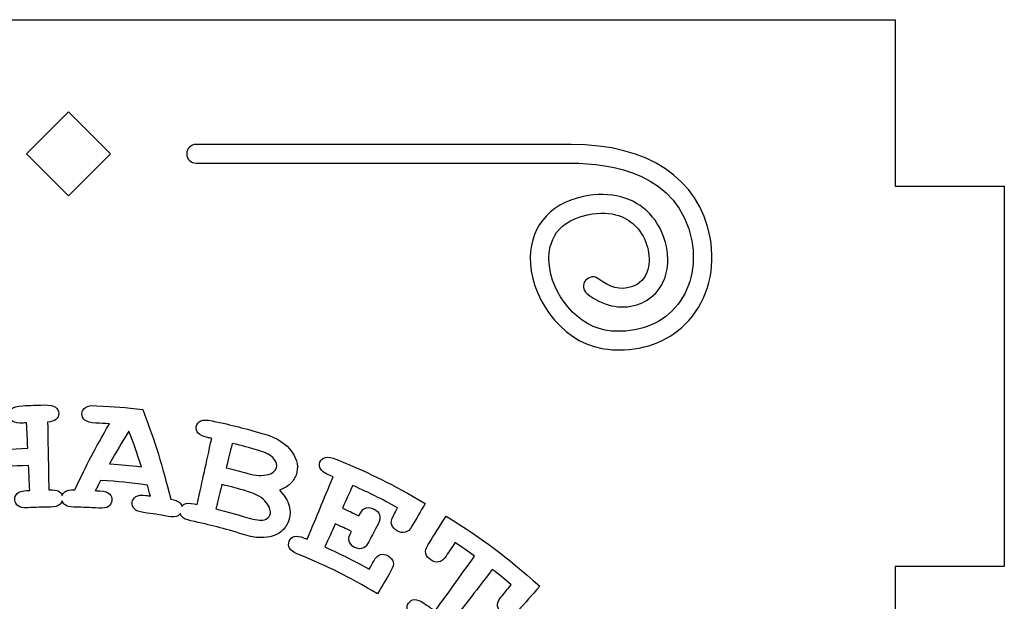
# Model space of a CAD drawing. Header units: millimetres. Extents: x -429 to 420, y -314 to 480.
# Tile 19 of 143: x -145 to -89, y -98 to -65. Entities that reach past the tile are written whole.
import ezdxf

# ---------------------------------------------------------------- set-up
doc = ezdxf.new("R2010")
doc.units = ezdxf.units.MM
doc.header["$MEASUREMENT"] = 0
doc.layers.add('Layer 1', color=7, linetype='Continuous')

msp = doc.modelspace()

# ---------------------------------------------------------------- linework, layer by layer
at = {"layer": 'Layer 1', "color": 7, "lineweight": 25}
msp.add_open_spline([(-94.9503, -74.0615), (-94.9503, -74.0615), (-94.9503, -64.613), (-94.9503, -64.613), (-94.9503, -64.613), (-94.9503, -64.613), (-188.0613, -64.6129), (-188.0613, -64.6129), (-188.0613, -64.6129), (-188.0613, -64.6129), (-188.0613, -74.0614), (-188.0613, -74.0614), (-188.0613, -74.0614), (-188.0613, -74.0614), (-194.2608, -74.0615), (-194.2608, -74.0615), (-194.2608, -74.0615), (-194.2608, -74.0615), (-194.2608, -77.8977), (-194.2608, -77.8977), (-194.2608, -77.8977), (-194.2608, -77.8977), (-194.2608, -85.1094), (-194.2608, -85.1094), (-194.2608, -85.1094), (-194.2608, -85.1094), (-194.2608, -95.6261), (-194.2608, -95.6261), (-194.2608, -95.6261), (-194.2608, -95.6261), (-188.0613, -95.6261), (-188.0613, -95.6261), (-188.0613, -95.6261), (-188.0613, -95.6261), (-188.0613, -99.1064), (-188.0613, -99.1064), (-188.0613, -99.1064), (-188.0613, -99.1064), (-181.1078, -99.1064), (-181.1078, -99.1064), (-181.1078, -99.1064), (-181.1078, -99.1064), (-181.1078, -103.7792), (-181.1078, -103.7792), (-181.1078, -103.7792), (-181.1078, -103.7792), (-188.0613, -103.7792), (-188.0613, -103.7792), (-188.0613, -103.7792), (-188.0613, -103.7792), (-188.0613, -107.1545), (-188.0613, -107.1545), (-188.0613, -107.1545), (-188.0613, -107.1545), (-194.2608, -107.1545), (-194.2608, -107.1545), (-194.2608, -107.1545), (-194.2608, -107.1545), (-194.2608, -128.7784), (-194.2608, -128.7784), (-194.2608, -128.7784), (-194.2608, -128.7784), (-188.0613, -128.7784), (-188.0613, -128.7784), (-188.0613, -128.7784), (-188.0613, -128.7784), (-188.0613, -132.1537), (-188.0613, -132.1537), (-188.0613, -132.1537), (-188.0613, -132.1537), (-181.1078, -132.1537), (-181.1078, -132.1537), (-181.1078, -132.1537), (-181.1078, -132.1537), (-181.1078, -136.8268), (-181.1078, -136.8268), (-181.1078, -136.8268), (-181.1078, -136.8268), (-188.0613, -136.8267), (-188.0613, -136.8267), (-188.0613, -136.8267), (-188.0613, -136.8267), (-188.0613, -140.202), (-188.0613, -140.202), (-188.0613, -140.202), (-188.0613, -140.202), (-194.2608, -140.202), (-194.2608, -140.202), (-194.2608, -140.202), (-194.2608, -140.202), (-194.2608, -160.0624), (-194.2608, -160.0624), (-194.2608, -160.0624), (-194.2608, -160.0624), (-188.0613, -160.0624), (-188.0613, -160.0624), (-188.0613, -160.0624), (-188.0613, -160.0624), (-188.0613, -168.5489), (-188.0613, -168.5489), (-188.0613, -168.5489), (-188.0613, -168.5489), (-94.9503, -168.5489), (-94.9503, -168.5489), (-94.9503, -168.5489), (-94.9503, -168.5489), (-94.9503, -160.0624), (-94.9503, -160.0624), (-94.9503, -160.0624), (-94.9503, -160.0624), (-88.7509, -160.0624), (-88.7509, -160.0624), (-88.7509, -160.0624), (-88.7509, -160.0624), (-88.7509, -140.202), (-88.7509, -140.202), (-88.7509, -140.202), (-88.7509, -140.202), (-94.9503, -140.202), (-94.9503, -140.202), (-94.9503, -140.202), (-94.9503, -140.202), (-94.9503, -136.8267), (-94.9503, -136.8267), (-94.9503, -136.8267), (-94.9503, -136.8267), (-101.7747, -136.8267), (-101.7747, -136.8267), (-101.7747, -136.8267), (-101.7747, -136.8267), (-101.7747, -132.1536), (-101.7747, -132.1536), (-101.7747, -132.1536), (-101.7747, -132.1536), (-94.9503, -132.1537), (-94.9503, -132.1537), (-94.9503, -132.1537), (-94.9503, -132.1537), (-94.9503, -128.7784), (-94.9503, -128.7784), (-94.9503, -128.7784), (-94.9503, -128.7784), (-88.7509, -128.7784), (-88.7509, -128.7784), (-88.7509, -128.7784), (-88.7509, -128.7784), (-88.7509, -107.1545), (-88.7509, -107.1545), (-88.7509, -107.1545), (-88.7509, -107.1545), (-94.9503, -107.1545), (-94.9503, -107.1545), (-94.9503, -107.1545), (-94.9503, -107.1545), (-94.9503, -103.7792), (-94.9503, -103.7792), (-94.9503, -103.7792), (-94.9503, -103.7792), (-101.7747, -103.7792), (-101.7747, -103.7792), (-101.7747, -103.7792), (-101.7747, -103.7792), (-101.7747, -99.1061), (-101.7747, -99.1061), (-101.7747, -99.1061), (-101.7747, -99.1061), (-94.9503, -99.1061), (-94.9503, -99.1061), (-94.9503, -99.1061), (-94.9503, -99.1061), (-94.9503, -95.6258), (-94.9503, -95.6258), (-94.9503, -95.6258), (-94.9503, -95.6258), (-88.7509, -95.6258), (-88.7509, -95.6258), (-88.7509, -95.6258), (-88.7509, -95.6258), (-88.7509, -85.1091), (-88.7509, -85.1091), (-88.7509, -85.1091), (-88.7509, -85.1091), (-88.7509, -77.8974), (-88.7509, -77.8974), (-88.7509, -77.8974), (-88.7509, -77.8974), (-88.7509, -74.0612), (-88.7509, -74.0612), (-88.7509, -74.0612), (-88.7509, -74.0612), (-94.9503, -74.0612), (-94.9503, -74.0612), (-94.9503, -74.0612), (-94.9503, -74.0612), (-94.9503, -74.0615), (-94.9503, -74.0615)], degree=3, knots=[0, 0, 0, 0, 0.02, 0.02, 0.02, 0.02, 0.04, 0.04, 0.04, 0.04, 0.06, 0.06, 0.06, 0.06, 0.08, 0.08, 0.08, 0.08, 0.1, 0.1, 0.1, 0.1, 0.12, 0.12, 0.12, 0.12, 0.14, 0.14, 0.14, 0.14, 0.16, 0.16, 0.16, 0.16, 0.18, 0.18, 0.18, 0.18, 0.2, 0.2, 0.2, 0.2, 0.22, 0.22, 0.22, 0.22, 0.24, 0.24, 0.24, 0.24, 0.26, 0.26, 0.26, 0.26, 0.28, 0.28, 0.28, 0.28, 0.3, 0.3, 0.3, 0.3, 0.32, 0.32, 0.32, 0.32, 0.34, 0.34, 0.34, 0.34, 0.36, 0.36, 0.36, 0.36, 0.38, 0.38, 0.38, 0.38, 0.4, 0.4, 0.4, 0.4, 0.42, 0.42, 0.42, 0.42, 0.44, 0.44, 0.44, 0.44, 0.46, 0.46, 0.46, 0.46, 0.48, 0.48, 0.48, 0.48, 0.5, 0.5, 0.5, 0.5, 0.52, 0.52, 0.52, 0.52, 0.54, 0.54, 0.54, 0.54, 0.56, 0.56, 0.56, 0.56, 0.58, 0.58, 0.58, 0.58, 0.6, 0.6, 0.6, 0.6, 0.62, 0.62, 0.62, 0.62, 0.64, 0.64, 0.64, 0.64, 0.66, 0.66, 0.66, 0.66, 0.68, 0.68, 0.68, 0.68, 0.7, 0.7, 0.7, 0.7, 0.72, 0.72, 0.72, 0.72, 0.74, 0.74, 0.74, 0.74, 0.76, 0.76, 0.76, 0.76, 0.78, 0.78, 0.78, 0.78, 0.8, 0.8, 0.8, 0.8, 0.82, 0.82, 0.82, 0.82, 0.84, 0.84, 0.84, 0.84, 0.86, 0.86, 0.86, 0.86, 0.88, 0.88, 0.88, 0.88, 0.9, 0.9, 0.9, 0.9, 0.92, 0.92, 0.92, 0.92, 0.94, 0.94, 0.94, 0.94, 0.96, 0.96, 0.96, 0.96, 1, 1, 1, 1], dxfattribs=at)
at = {"layer": 'Layer 1', "color": 114}
for points, knots in [([(-141.8583, -74.6029), (-141.8583, -74.6029), (-139.4758, -72.2203), (-139.4758, -72.2203), (-139.4758, -72.2203), (-139.4758, -72.2203), (-141.8583, -69.8378), (-141.8583, -69.8378), (-141.8583, -69.8378), (-141.8583, -69.8378), (-144.2409, -72.2203), (-144.2409, -72.2203), (-144.2409, -72.2203), (-144.2409, -72.2203), (-141.8583, -74.6029), (-141.8583, -74.6029)], [0, 0, 0, 0, 0.2, 0.2, 0.2, 0.2, 0.4, 0.4, 0.4, 0.4, 0.6, 0.6, 0.6, 0.6, 1, 1, 1, 1]), ([(-110.6309, -83.3483), (-110.7923, -83.3483), (-110.9558, -83.3425), (-111.1209, -83.3306), (-111.1209, -83.3306), (-113.6434, -83.1478), (-115.4965, -80.6681), (-115.6446, -78.4668), (-115.6446, -78.4668), (-115.7772, -76.497), (-114.6509, -75.068), (-112.6316, -74.6446), (-112.6316, -74.6446), (-111.1121, -74.3252), (-109.777, -74.6771), (-108.8724, -75.6339), (-108.8724, -75.6339), (-108.0175, -76.538), (-107.65, -77.9157), (-107.958, -79.0618), (-107.958, -79.0618), (-108.1818, -79.8937), (-108.7798, -80.5212), (-109.5989, -80.7837), (-109.5989, -80.7837), (-110.5271, -81.0816), (-111.5878, -80.8419), (-112.4371, -80.1439), (-112.4371, -80.1439), (-112.6631, -79.9584), (-112.6956, -79.6251), (-112.5101, -79.3994), (-112.5101, -79.3994), (-112.3246, -79.1737), (-111.9913, -79.1404), (-111.7653, -79.3266), (-111.7653, -79.3266), (-111.1864, -79.8021), (-110.5149, -79.9653), (-109.9219, -79.7761), (-109.9219, -79.7761), (-109.4517, -79.6256), (-109.1086, -79.2649), (-108.98, -78.7871), (-108.98, -78.7871), (-108.7673, -77.9955), (-109.039, -76.9977), (-109.6412, -76.3611), (-109.6412, -76.3611), (-110.0955, -75.8806), (-110.9456, -75.3729), (-112.4143, -75.6803), (-112.4143, -75.6803), (-114.4365, -76.1047), (-114.6445, -77.5639), (-114.5886, -78.396), (-114.5886, -78.396), (-114.4727, -80.1176), (-112.9887, -82.1343), (-111.0442, -82.2751), (-111.0442, -82.2751), (-109.5723, -82.3815), (-108.2933, -81.9163), (-107.443, -80.9641), (-107.443, -80.9641), (-106.567, -79.983), (-106.2196, -78.5942), (-106.4897, -77.1541), (-106.4897, -77.1541), (-107.2086, -73.3213), (-111.0866, -72.7491), (-113.3342, -72.7491), (-113.3342, -72.7491), (-113.3342, -72.7491), (-134.6219, -72.7491), (-134.6219, -72.7491), (-134.6219, -72.7491), (-134.914, -72.7491), (-135.1511, -72.512), (-135.1511, -72.2199), (-135.1511, -72.2199), (-135.1511, -71.9278), (-134.914, -71.6907), (-134.6219, -71.6907), (-134.6219, -71.6907), (-134.6219, -71.6907), (-113.3344, -71.6908), (-113.3344, -71.6908), (-113.3344, -71.6908), (-108.9516, -71.6908), (-106.0777, -73.6111), (-105.4498, -76.9589), (-105.4498, -76.9589), (-105.1185, -78.7245), (-105.5575, -80.4411), (-106.6537, -81.6693), (-106.6537, -81.6693), (-107.6294, -82.7612), (-109.0283, -83.3483), (-110.6309, -83.3483)], [0, 0, 0, 0, 0.0384615, 0.0384615, 0.0384615, 0.0384615, 0.0769231, 0.0769231, 0.0769231, 0.0769231, 0.1153846, 0.1153846, 0.1153846, 0.1153846, 0.1538462, 0.1538462, 0.1538462, 0.1538462, 0.1923077, 0.1923077, 0.1923077, 0.1923077, 0.2307692, 0.2307692, 0.2307692, 0.2307692, 0.2692308, 0.2692308, 0.2692308, 0.2692308, 0.3076923, 0.3076923, 0.3076923, 0.3076923, 0.3461538, 0.3461538, 0.3461538, 0.3461538, 0.3846154, 0.3846154, 0.3846154, 0.3846154, 0.4230769, 0.4230769, 0.4230769, 0.4230769, 0.4615385, 0.4615385, 0.4615385, 0.4615385, 0.5, 0.5, 0.5, 0.5, 0.5384615, 0.5384615, 0.5384615, 0.5384615, 0.5769231, 0.5769231, 0.5769231, 0.5769231, 0.6153846, 0.6153846, 0.6153846, 0.6153846, 0.6538462, 0.6538462, 0.6538462, 0.6538462, 0.6923077, 0.6923077, 0.6923077, 0.6923077, 0.7307692, 0.7307692, 0.7307692, 0.7307692, 0.7692308, 0.7692308, 0.7692308, 0.7692308, 0.8076923, 0.8076923, 0.8076923, 0.8076923, 0.8461538, 0.8461538, 0.8461538, 0.8461538, 0.8846154, 0.8846154, 0.8846154, 0.8846154, 0.9230769, 0.9230769, 0.9230769, 0.9230769, 1, 1, 1, 1]), ([(-148.4582, -87.7452), (-148.3386, -87.8172), (-148.1743, -87.8457), (-147.9642, -87.8322), (-147.9642, -87.8322), (-147.7502, -89.3504), (-147.643, -90.1097), (-147.4289, -91.6279), (-147.4289, -91.6279), (-147.7009, -91.6631), (-147.8747, -91.7144), (-147.9499, -91.7777), (-147.9499, -91.7777), (-148.1044, -91.9018), (-148.1663, -92.0526), (-148.1375, -92.2286), (-148.1375, -92.2286), (-148.1137, -92.3736), (-148.0409, -92.4818), (-147.9197, -92.5546), (-147.9197, -92.5546), (-147.7985, -92.6274), (-147.6136, -92.6443), (-147.363, -92.6086), (-147.363, -92.6086), (-146.8531, -92.5358), (-146.5976, -92.5041), (-146.0856, -92.4501), (-146.0856, -92.4501), (-145.834, -92.4236), (-145.6591, -92.362), (-145.5596, -92.2617), (-145.5596, -92.2617), (-145.4601, -92.1617), (-145.4159, -92.0405), (-145.4284, -91.8974), (-145.4284, -91.8974), (-145.4408, -91.7513), (-145.5057, -91.6376), (-145.6234, -91.5571), (-145.6234, -91.5571), (-145.7417, -91.4764), (-145.9306, -91.4481), (-146.1888, -91.4753), (-146.1888, -91.4753), (-146.256, -91.4824), (-146.2893, -91.4859), (-146.3565, -91.4933), (-146.3565, -91.4933), (-146.4192, -90.9289), (-146.4504, -90.6469), (-146.5129, -90.0828), (-146.5129, -90.0828), (-145.5596, -89.9775), (-145.0812, -89.9402), (-144.1242, -89.8952), (-144.1242, -89.8952), (-144.0975, -90.4622), (-144.0842, -90.7458), (-144.0575, -91.3128), (-144.0575, -91.3128), (-144.125, -91.316), (-144.1586, -91.3176), (-144.2258, -91.321), (-144.2258, -91.321), (-144.4817, -91.3342), (-144.6629, -91.3914), (-144.7685, -91.4898), (-144.7685, -91.4898), (-144.8741, -91.5877), (-144.9212, -91.7086), (-144.9108, -91.8515), (-144.9108, -91.8515), (-144.9002, -91.9981), (-144.8375, -92.1124), (-144.7237, -92.1957), (-144.7237, -92.1957), (-144.6099, -92.279), (-144.4276, -92.3126), (-144.1752, -92.2997), (-144.1752, -92.2997), (-143.6616, -92.2732), (-143.4045, -92.2648), (-142.8906, -92.2568), (-142.8906, -92.2568), (-142.6379, -92.2528), (-142.4583, -92.2073), (-142.3503, -92.1166), (-142.3503, -92.1166), (-142.2834, -92.0602), (-142.2442, -91.9904), (-142.2183, -91.9137), (-142.2183, -91.9137), (-142.1929, -91.991), (-142.1543, -92.0611), (-142.0881, -92.1174), (-142.0881, -92.1174), (-141.9807, -92.2089), (-141.8016, -92.2558), (-141.5489, -92.2616), (-141.5489, -92.2616), (-140.9837, -92.2743), (-140.7012, -92.2865), (-140.1366, -92.3217), (-140.1366, -92.3217), (-139.8845, -92.3376), (-139.7016, -92.3058), (-139.5868, -92.2238), (-139.5868, -92.2238), (-139.4722, -92.1418), (-139.4082, -92.0296), (-139.3963, -91.8867), (-139.3963, -91.8867), (-139.3841, -91.7406), (-139.4288, -91.6179), (-139.5318, -91.5187), (-139.5318, -91.5187), (-139.6345, -91.4192), (-139.8162, -91.3599), (-140.0753, -91.3438), (-140.0753, -91.3438), (-140.1803, -91.3372), (-140.233, -91.3343), (-140.338, -91.3285), (-140.338, -91.3285), (-140.2197, -91.0957), (-140.1597, -90.9798), (-140.038, -90.748), (-140.038, -90.748), (-138.9741, -90.8144), (-138.4428, -90.8668), (-137.385, -91.0094), (-137.385, -91.0094), (-137.313, -91.2602), (-137.2778, -91.3856), (-137.2091, -91.6367), (-137.2091, -91.6367), (-137.3136, -91.6219), (-137.3657, -91.6147), (-137.4702, -91.6005), (-137.4702, -91.6005), (-137.7279, -91.5658), (-137.9176, -91.5886), (-138.038, -91.6659), (-138.038, -91.6659), (-138.1584, -91.7429), (-138.2261, -91.8532), (-138.2423, -91.9953), (-138.2423, -91.9953), (-138.2592, -92.1414), (-138.2188, -92.2652), (-138.1222, -92.3681), (-138.1222, -92.3681), (-138.0256, -92.471), (-137.8526, -92.5377), (-137.6018, -92.5716), (-137.6018, -92.5716), (-137.0404, -92.6473), (-136.7604, -92.6907), (-136.2019, -92.7891), (-136.2019, -92.7891), (-135.9527, -92.833), (-135.7677, -92.8219), (-135.6457, -92.7529), (-135.6457, -92.7529), (-135.5901, -92.7214), (-135.5475, -92.6807), (-135.5113, -92.6344), (-135.5113, -92.6344), (-135.4949, -92.691), (-135.4703, -92.745), (-135.4306, -92.7947), (-135.4306, -92.7947), (-135.342, -92.9048), (-135.174, -92.9844), (-134.9258, -93.0376), (-134.9258, -93.0376), (-133.7145, -93.2966), (-133.1129, -93.453), (-131.9233, -93.8189), (-131.9233, -93.8189), (-131.5579, -93.9313), (-131.242, -93.9906), (-130.9721, -93.9925), (-130.9721, -93.9925), (-130.7022, -93.9949), (-130.4593, -93.9607), (-130.2477, -93.898), (-130.2477, -93.898), (-130.0924, -93.852), (-129.9403, -93.7691), (-129.7976, -93.6498), (-129.7976, -93.6498), (-129.609, -93.4921), (-129.4671, -93.2982), (-129.3801, -93.0656), (-129.3801, -93.0656), (-129.2703, -92.773), (-129.2544, -92.4801), (-129.3372, -92.1864), (-129.3372, -92.1864), (-129.4203, -91.8932), (-129.6015, -91.5977), (-129.8854, -91.3048), (-129.8854, -91.3048), (-129.6457, -91.2183), (-129.4475, -91.1045), (-129.2914, -90.9606), (-129.2914, -90.9606), (-129.1353, -90.8164), (-129.0199, -90.6447), (-128.9477, -90.4439), (-128.9477, -90.4439), (-128.7953, -90.0211), (-128.8678, -89.5808), (-129.1829, -89.1279), (-129.1829, -89.1279), (-129.498, -88.6752), (-130.015, -88.3334), (-130.7222, -88.1257), (-130.7222, -88.1257), (-131.9075, -87.7775), (-132.506, -87.6262), (-133.7096, -87.3687), (-133.7096, -87.3687), (-133.9985, -87.3068), (-134.2142, -87.3102), (-134.3547, -87.3748), (-134.3547, -87.3748), (-134.4952, -87.4399), (-134.5788, -87.5447), (-134.6068, -87.6886), (-134.6068, -87.6886), (-134.6346, -87.8325), (-134.5965, -87.9606), (-134.4933, -88.0736), (-134.4933, -88.0736), (-134.3904, -88.1866), (-134.1983, -88.271), (-133.9162, -88.3313), (-133.9162, -88.3313), (-133.8432, -88.3469), (-133.8067, -88.3548), (-133.7334, -88.3707), (-133.7334, -88.3707), (-134.062, -89.8685), (-134.2263, -90.6173), (-134.5549, -92.1151), (-134.5549, -92.1151), (-134.621, -92.1005), (-134.6541, -92.0934), (-134.7203, -92.0794), (-134.7203, -92.0794), (-134.9719, -92.0257), (-135.1624, -92.0339), (-135.2905, -92.1014), (-135.2905, -92.1014), (-135.349, -92.1321), (-135.3937, -92.1728), (-135.4313, -92.2191), (-135.4313, -92.2191), (-135.4556, -92.1358), (-135.503, -92.0572), (-135.5789, -91.9844), (-135.5789, -91.9844), (-135.649, -91.9193), (-135.8086, -91.8632), (-136.0581, -91.8196), (-136.0581, -91.8196), (-136.5735, -89.7749), (-136.8894, -88.7536), (-137.6361, -86.7301), (-137.6361, -86.7301), (-138.6862, -86.6076), (-139.2133, -86.5634), (-140.2682, -86.5084), (-140.2682, -86.5084), (-140.5622, -86.4936), (-140.7733, -86.5312), (-140.9013, -86.6174), (-140.9013, -86.6174), (-141.0291, -86.7042), (-141.0947, -86.8209), (-141.0995, -86.9674), (-141.0995, -86.9674), (-141.104, -87.114), (-141.0458, -87.2344), (-140.9267, -87.3294), (-140.9267, -87.3294), (-140.8071, -87.4244), (-140.605, -87.4773), (-140.3182, -87.4916), (-140.3182, -87.4916), (-140.0068, -87.5072), (-139.8509, -87.5167), (-139.5398, -87.5384), (-139.5398, -87.5384), (-140.3947, -89.0156), (-140.7873, -89.7665), (-141.5006, -91.2833), (-141.5006, -91.2833), (-141.767, -91.2709), (-141.9589, -91.3121), (-142.0753, -91.4037), (-142.0753, -91.4037), (-142.1462, -91.4598), (-142.188, -91.5299), (-142.2155, -91.6066), (-142.2155, -91.6066), (-142.252, -91.5008), (-142.3256, -91.4124), (-142.4425, -91.3455), (-142.4425, -91.3455), (-142.5232, -91.2981), (-142.7023, -91.2743), (-142.9793, -91.2791), (-142.9793, -91.2791), (-143.0058, -89.7461), (-143.0193, -88.9796), (-143.0457, -87.4466), (-143.0457, -87.4466), (-142.8367, -87.427), (-142.6793, -87.373), (-142.5726, -87.2834), (-142.5726, -87.2834), (-142.4665, -87.194), (-142.4123, -87.0823), (-142.4125, -86.9487), (-142.4125, -86.9487), (-142.4128, -86.8021), (-142.4749, -86.6841), (-142.6001, -86.5957), (-142.6001, -86.5957), (-142.7252, -86.5073), (-142.9356, -86.4639), (-143.2295, -86.47), (-143.2295, -86.47), (-143.7274, -86.4787), (-143.9767, -86.4869), (-144.4744, -86.5105), (-144.4744, -86.5105), (-144.7681, -86.5256), (-144.9747, -86.5846), (-145.093, -86.6833), (-145.093, -86.6833), (-145.2115, -86.7825), (-145.2647, -86.9056), (-145.2544, -87.0516), (-145.2544, -87.0516), (-145.2438, -87.1979), (-145.174, -87.3117), (-145.0454, -87.394), (-145.0454, -87.394), (-144.9171, -87.4763), (-144.7102, -87.5083), (-144.4236, -87.4937), (-144.4236, -87.4937), (-144.3493, -87.49), (-144.3119, -87.4881), (-144.2376, -87.4844), (-144.2376, -87.4844), (-144.2106, -88.0572), (-144.1971, -88.3438), (-144.1704, -88.9169), (-144.1704, -88.9169), (-145.1523, -88.9629), (-145.6431, -89.0013), (-146.621, -89.1093), (-146.621, -89.1093), (-146.6842, -88.5391), (-146.716, -88.2542), (-146.779, -87.684), (-146.779, -87.684), (-146.7049, -87.6758), (-146.6679, -87.6718), (-146.5938, -87.6639), (-146.5938, -87.6639), (-146.308, -87.6337), (-146.1088, -87.5697), (-145.9948, -87.4684), (-145.9948, -87.4684), (-145.8808, -87.3671), (-145.8294, -87.2438), (-145.8419, -87.0977), (-145.8419, -87.0977), (-145.8546, -86.9516), (-145.9266, -86.8395), (-146.0589, -86.7617), (-146.0589, -86.7617), (-146.1915, -86.6842), (-146.4047, -86.6585), (-146.6973, -86.6895), (-146.6973, -86.6895), (-147.1934, -86.74), (-147.441, -86.7691), (-147.9361, -86.8348), (-147.9361, -86.8348), (-148.2282, -86.8745), (-148.4293, -86.9507), (-148.5391, -87.0592), (-148.5391, -87.0592), (-148.6489, -87.1679), (-148.6918, -87.2949), (-148.6693, -87.4399), (-148.6693, -87.4399), (-148.6485, -87.5719), (-148.5773, -87.6735), (-148.4582, -87.7452)], [0, 0, 0, 0, 0.0097087, 0.0097087, 0.0097087, 0.0097087, 0.0194175, 0.0194175, 0.0194175, 0.0194175, 0.0291262, 0.0291262, 0.0291262, 0.0291262, 0.038835, 0.038835, 0.038835, 0.038835, 0.0485437, 0.0485437, 0.0485437, 0.0485437, 0.0582524, 0.0582524, 0.0582524, 0.0582524, 0.0679612, 0.0679612, 0.0679612, 0.0679612, 0.0776699, 0.0776699, 0.0776699, 0.0776699, 0.0873786, 0.0873786, 0.0873786, 0.0873786, 0.0970874, 0.0970874, 0.0970874, 0.0970874, 0.1067961, 0.1067961, 0.1067961, 0.1067961, 0.1165049, 0.1165049, 0.1165049, 0.1165049, 0.1262136, 0.1262136, 0.1262136, 0.1262136, 0.1359223, 0.1359223, 0.1359223, 0.1359223, 0.1456311, 0.1456311, 0.1456311, 0.1456311, 0.1553398, 0.1553398, 0.1553398, 0.1553398, 0.1650485, 0.1650485, 0.1650485, 0.1650485, 0.1747573, 0.1747573, 0.1747573, 0.1747573, 0.184466, 0.184466, 0.184466, 0.184466, 0.1941748, 0.1941748, 0.1941748, 0.1941748, 0.2038835, 0.2038835, 0.2038835, 0.2038835, 0.2135922, 0.2135922, 0.2135922, 0.2135922, 0.223301, 0.223301, 0.223301, 0.223301, 0.2330097, 0.2330097, 0.2330097, 0.2330097, 0.2427184, 0.2427184, 0.2427184, 0.2427184, 0.2524272, 0.2524272, 0.2524272, 0.2524272, 0.2621359, 0.2621359, 0.2621359, 0.2621359, 0.2718447, 0.2718447, 0.2718447, 0.2718447, 0.2815534, 0.2815534, 0.2815534, 0.2815534, 0.2912621, 0.2912621, 0.2912621, 0.2912621, 0.3009709, 0.3009709, 0.3009709, 0.3009709, 0.3106796, 0.3106796, 0.3106796, 0.3106796, 0.3203883, 0.3203883, 0.3203883, 0.3203883, 0.3300971, 0.3300971, 0.3300971, 0.3300971, 0.3398058, 0.3398058, 0.3398058, 0.3398058, 0.3495146, 0.3495146, 0.3495146, 0.3495146, 0.3592233, 0.3592233, 0.3592233, 0.3592233, 0.368932, 0.368932, 0.368932, 0.368932, 0.3786408, 0.3786408, 0.3786408, 0.3786408, 0.3883495, 0.3883495, 0.3883495, 0.3883495, 0.3980583, 0.3980583, 0.3980583, 0.3980583, 0.407767, 0.407767, 0.407767, 0.407767, 0.4174757, 0.4174757, 0.4174757, 0.4174757, 0.4271845, 0.4271845, 0.4271845, 0.4271845, 0.4368932, 0.4368932, 0.4368932, 0.4368932, 0.4466019, 0.4466019, 0.4466019, 0.4466019, 0.4563107, 0.4563107, 0.4563107, 0.4563107, 0.4660194, 0.4660194, 0.4660194, 0.4660194, 0.4757282, 0.4757282, 0.4757282, 0.4757282, 0.4854369, 0.4854369, 0.4854369, 0.4854369, 0.4951456, 0.4951456, 0.4951456, 0.4951456, 0.5048544, 0.5048544, 0.5048544, 0.5048544, 0.5145631, 0.5145631, 0.5145631, 0.5145631, 0.5242718, 0.5242718, 0.5242718, 0.5242718, 0.5339806, 0.5339806, 0.5339806, 0.5339806, 0.5436893, 0.5436893, 0.5436893, 0.5436893, 0.5533981, 0.5533981, 0.5533981, 0.5533981, 0.5631068, 0.5631068, 0.5631068, 0.5631068, 0.5728155, 0.5728155, 0.5728155, 0.5728155, 0.5825243, 0.5825243, 0.5825243, 0.5825243, 0.592233, 0.592233, 0.592233, 0.592233, 0.6019417, 0.6019417, 0.6019417, 0.6019417, 0.6116505, 0.6116505, 0.6116505, 0.6116505, 0.6213592, 0.6213592, 0.6213592, 0.6213592, 0.631068, 0.631068, 0.631068, 0.631068, 0.6407767, 0.6407767, 0.6407767, 0.6407767, 0.6504854, 0.6504854, 0.6504854, 0.6504854, 0.6601942, 0.6601942, 0.6601942, 0.6601942, 0.6699029, 0.6699029, 0.6699029, 0.6699029, 0.6796117, 0.6796117, 0.6796117, 0.6796117, 0.6893204, 0.6893204, 0.6893204, 0.6893204, 0.6990291, 0.6990291, 0.6990291, 0.6990291, 0.7087379, 0.7087379, 0.7087379, 0.7087379, 0.7184466, 0.7184466, 0.7184466, 0.7184466, 0.7281553, 0.7281553, 0.7281553, 0.7281553, 0.7378641, 0.7378641, 0.7378641, 0.7378641, 0.7475728, 0.7475728, 0.7475728, 0.7475728, 0.7572816, 0.7572816, 0.7572816, 0.7572816, 0.7669903, 0.7669903, 0.7669903, 0.7669903, 0.776699, 0.776699, 0.776699, 0.776699, 0.7864078, 0.7864078, 0.7864078, 0.7864078, 0.7961165, 0.7961165, 0.7961165, 0.7961165, 0.8058252, 0.8058252, 0.8058252, 0.8058252, 0.815534, 0.815534, 0.815534, 0.815534, 0.8252427, 0.8252427, 0.8252427, 0.8252427, 0.8349515, 0.8349515, 0.8349515, 0.8349515, 0.8446602, 0.8446602, 0.8446602, 0.8446602, 0.8543689, 0.8543689, 0.8543689, 0.8543689, 0.8640777, 0.8640777, 0.8640777, 0.8640777, 0.8737864, 0.8737864, 0.8737864, 0.8737864, 0.8834951, 0.8834951, 0.8834951, 0.8834951, 0.8932039, 0.8932039, 0.8932039, 0.8932039, 0.9029126, 0.9029126, 0.9029126, 0.9029126, 0.9126214, 0.9126214, 0.9126214, 0.9126214, 0.9223301, 0.9223301, 0.9223301, 0.9223301, 0.9320388, 0.9320388, 0.9320388, 0.9320388, 0.9417476, 0.9417476, 0.9417476, 0.9417476, 0.9514563, 0.9514563, 0.9514563, 0.9514563, 0.961165, 0.961165, 0.961165, 0.961165, 0.9708738, 0.9708738, 0.9708738, 0.9708738, 0.9805825, 0.9805825, 0.9805825, 0.9805825, 1, 1, 1, 1]), ([(-138.4284, -87.9484), (-138.1252, -88.758), (-137.9831, -89.1644), (-137.7177, -89.9791), (-137.7177, -89.9791), (-138.4403, -89.8905), (-138.8025, -89.855), (-139.528, -89.801), (-139.528, -89.801), (-139.1065, -89.0538), (-138.8867, -88.6831), (-138.4284, -87.9484)], [0, 0, 0, 0, 0.25, 0.25, 0.25, 0.25, 0.5, 0.5, 0.5, 0.5, 1, 1, 1, 1]), ([(-132.5668, -88.6448), (-131.9604, -88.7964), (-131.6582, -88.8784), (-131.0571, -89.0541), (-131.0571, -89.0541), (-130.6406, -89.1758), (-130.3567, -89.333), (-130.2065, -89.5158), (-130.2065, -89.5158), (-130.0562, -89.6992), (-130.0094, -89.873), (-130.0628, -90.0368), (-130.0628, -90.0368), (-130.1231, -90.2215), (-130.2724, -90.3437), (-130.5076, -90.4056), (-130.5076, -90.4056), (-130.8569, -90.499), (-131.2468, -90.4805), (-131.6855, -90.3551), (-131.6855, -90.3551), (-132.175, -90.2154), (-132.4208, -90.1495), (-132.9134, -90.0262), (-132.9134, -90.0262), (-132.7748, -89.4737), (-132.7055, -89.1972), (-132.5668, -88.6448)], [0, 0, 0, 0, 0.125, 0.125, 0.125, 0.125, 0.25, 0.25, 0.25, 0.25, 0.375, 0.375, 0.375, 0.375, 0.5, 0.5, 0.5, 0.5, 0.625, 0.625, 0.625, 0.625, 0.75, 0.75, 0.75, 0.75, 1, 1, 1, 1]), ([(-129.0476, -93.9341), (-129.1865, -93.977), (-129.2815, -94.0656), (-129.3334, -94.1989), (-129.3334, -94.1989), (-129.3868, -94.336), (-129.3781, -94.4664), (-129.3096, -94.591), (-129.3096, -94.591), (-129.2411, -94.7156), (-129.0881, -94.8249), (-128.8508, -94.9231), (-128.8508, -94.9231), (-126.9934, -95.6891), (-126.0838, -96.141), (-124.3275, -97.1818), (-124.3275, -97.1818), (-124.0198, -96.6619), (-123.8661, -96.4018), (-123.5584, -95.8819), (-123.5584, -95.8819), (-123.4385, -95.679), (-123.3983, -95.5075), (-123.4388, -95.367), (-123.4388, -95.367), (-123.4795, -95.2265), (-123.5735, -95.1141), (-123.7193, -95.0307), (-123.7193, -95.0307), (-123.8683, -94.9455), (-124.0143, -94.9209), (-124.1556, -94.9571), (-124.1556, -94.9571), (-124.2969, -94.9933), (-124.4239, -95.1151), (-124.5377, -95.3217), (-124.5377, -95.3217), (-124.6401, -95.5074), (-124.6914, -95.6006), (-124.7938, -95.7863), (-124.7938, -95.7863), (-125.7855, -95.2391), (-126.2898, -94.9862), (-127.3121, -94.5219), (-127.3121, -94.5219), (-127.0742, -93.9978), (-126.9552, -93.7358), (-126.7173, -93.2117), (-126.7173, -93.2117), (-126.3516, -93.3779), (-126.1696, -93.4633), (-125.8074, -93.6398), (-125.8074, -93.6398), (-125.9204, -93.8721), (-125.9677, -94.0332), (-125.9503, -94.1232), (-125.9503, -94.1232), (-125.9167, -94.3137), (-125.8069, -94.4547), (-125.6206, -94.5489), (-125.6206, -94.5489), (-125.4441, -94.6383), (-125.27, -94.6442), (-125.0962, -94.5661), (-125.0962, -94.5661), (-125.0099, -94.5285), (-124.9168, -94.4153), (-124.8176, -94.2261), (-124.8176, -94.2261), (-124.608, -93.8266), (-124.5033, -93.6268), (-124.2935, -93.2273), (-124.2935, -93.2273), (-124.184, -93.0185), (-124.1546, -92.8437), (-124.2067, -92.7034), (-124.2067, -92.7034), (-124.2591, -92.5629), (-124.3639, -92.4526), (-124.5208, -92.3732), (-124.5208, -92.3732), (-124.7192, -92.2727), (-124.9084, -92.2668), (-125.0846, -92.3541), (-125.0846, -92.3541), (-125.169, -92.3943), (-125.2669, -92.5293), (-125.3786, -92.7586), (-125.3786, -92.7586), (-125.7501, -92.5776), (-125.9369, -92.4898), (-126.3121, -92.3194), (-126.3121, -92.3194), (-126.0782, -91.804), (-125.961, -91.5463), (-125.7271, -91.0309), (-125.7271, -91.0309), (-124.6944, -91.5), (-124.1843, -91.7537), (-123.1794, -92.2993), (-123.1794, -92.2993), (-123.277, -92.4792), (-123.3257, -92.5692), (-123.4233, -92.7491), (-123.4233, -92.7491), (-123.5357, -92.9563), (-123.5664, -93.1301), (-123.5167, -93.2698), (-123.5167, -93.2698), (-123.4672, -93.4098), (-123.3648, -93.5225), (-123.2093, -93.6103), (-123.2093, -93.6103), (-123.054, -93.6979), (-122.9048, -93.7257), (-122.76, -93.6934), (-122.76, -93.6934), (-122.6153, -93.6611), (-122.484, -93.5452), (-122.3668, -93.3441), (-122.3668, -93.3441), (-122.0665, -92.8287), (-121.9162, -92.5707), (-121.6159, -92.0553), (-121.6159, -92.0553), (-123.5696, -90.9131), (-124.5792, -90.4146), (-126.6393, -89.5629), (-126.6393, -89.5629), (-126.9155, -89.4489), (-127.1304, -89.4126), (-127.2814, -89.4507), (-127.2814, -89.4507), (-127.4327, -89.4891), (-127.5343, -89.5769), (-127.5875, -89.7137), (-127.5875, -89.7137), (-127.6407, -89.8502), (-127.6253, -89.9836), (-127.543, -90.1135), (-127.543, -90.1135), (-127.4604, -90.2437), (-127.2845, -90.3619), (-127.0149, -90.4733), (-127.0149, -90.4733), (-126.945, -90.5021), (-126.9099, -90.5167), (-126.84, -90.5458), (-126.84, -90.5458), (-127.4316, -91.9605), (-127.7271, -92.668), (-128.3188, -94.0828), (-128.3188, -94.0828), (-128.382, -94.0563), (-128.4135, -94.0431), (-128.4768, -94.0172), (-128.4768, -94.0172), (-128.7177, -93.9179), (-128.9087, -93.8909), (-129.0476, -93.9341)], [0, 0, 0, 0, 0.0243902, 0.0243902, 0.0243902, 0.0243902, 0.0487805, 0.0487805, 0.0487805, 0.0487805, 0.0731707, 0.0731707, 0.0731707, 0.0731707, 0.097561, 0.097561, 0.097561, 0.097561, 0.1219512, 0.1219512, 0.1219512, 0.1219512, 0.1463415, 0.1463415, 0.1463415, 0.1463415, 0.1707317, 0.1707317, 0.1707317, 0.1707317, 0.195122, 0.195122, 0.195122, 0.195122, 0.2195122, 0.2195122, 0.2195122, 0.2195122, 0.2439024, 0.2439024, 0.2439024, 0.2439024, 0.2682927, 0.2682927, 0.2682927, 0.2682927, 0.2926829, 0.2926829, 0.2926829, 0.2926829, 0.3170732, 0.3170732, 0.3170732, 0.3170732, 0.3414634, 0.3414634, 0.3414634, 0.3414634, 0.3658537, 0.3658537, 0.3658537, 0.3658537, 0.3902439, 0.3902439, 0.3902439, 0.3902439, 0.4146341, 0.4146341, 0.4146341, 0.4146341, 0.4390244, 0.4390244, 0.4390244, 0.4390244, 0.4634146, 0.4634146, 0.4634146, 0.4634146, 0.4878049, 0.4878049, 0.4878049, 0.4878049, 0.5121951, 0.5121951, 0.5121951, 0.5121951, 0.5365854, 0.5365854, 0.5365854, 0.5365854, 0.5609756, 0.5609756, 0.5609756, 0.5609756, 0.5853659, 0.5853659, 0.5853659, 0.5853659, 0.6097561, 0.6097561, 0.6097561, 0.6097561, 0.6341463, 0.6341463, 0.6341463, 0.6341463, 0.6585366, 0.6585366, 0.6585366, 0.6585366, 0.6829268, 0.6829268, 0.6829268, 0.6829268, 0.7073171, 0.7073171, 0.7073171, 0.7073171, 0.7317073, 0.7317073, 0.7317073, 0.7317073, 0.7560976, 0.7560976, 0.7560976, 0.7560976, 0.7804878, 0.7804878, 0.7804878, 0.7804878, 0.804878, 0.804878, 0.804878, 0.804878, 0.8292683, 0.8292683, 0.8292683, 0.8292683, 0.8536585, 0.8536585, 0.8536585, 0.8536585, 0.8780488, 0.8780488, 0.8780488, 0.8780488, 0.902439, 0.902439, 0.902439, 0.902439, 0.9268293, 0.9268293, 0.9268293, 0.9268293, 0.9512195, 0.9512195, 0.9512195, 0.9512195, 1, 1, 1, 1]), ([(-133.1521, -90.9768), (-132.5732, -91.1215), (-132.2851, -91.1998), (-131.7112, -91.3679), (-131.7112, -91.3679), (-131.2032, -91.5166), (-130.8434, -91.7322), (-130.6357, -92.0018), (-130.6357, -92.0018), (-130.428, -92.2711), (-130.3597, -92.5011), (-130.4232, -92.6879), (-130.4232, -92.6879), (-130.4769, -92.8451), (-130.5846, -92.9422), (-130.7444, -92.9832), (-130.7444, -92.9832), (-130.954, -93.0366), (-131.2683, -92.9951), (-131.6913, -92.8657), (-131.6913, -92.8657), (-132.4104, -92.6458), (-132.7724, -92.5453), (-133.4997, -92.3633), (-133.4997, -92.3633), (-133.3606, -91.8084), (-133.291, -91.5311), (-133.1521, -90.9768)], [0, 0, 0, 0, 0.125, 0.125, 0.125, 0.125, 0.25, 0.25, 0.25, 0.25, 0.375, 0.375, 0.375, 0.375, 0.5, 0.5, 0.5, 0.5, 0.625, 0.625, 0.625, 0.625, 0.75, 0.75, 0.75, 0.75, 1, 1, 1, 1]), ([(-121.3006, -95.2596), (-121.1514, -95.3567), (-121.0037, -95.3945), (-120.8556, -95.3728), (-120.8556, -95.3728), (-120.7077, -95.3508), (-120.5675, -95.2429), (-120.4357, -95.0468), (-120.4357, -95.0468), (-120.2288, -94.7391), (-120.1253, -94.5851), (-119.9184, -94.2774), (-119.9184, -94.2774), (-119.472, -94.578), (-119.2509, -94.7325), (-118.8124, -95.0495), (-118.8124, -95.0495), (-119.7101, -96.2925), (-120.1589, -96.914), (-121.0566, -98.157), (-121.0566, -98.157), (-121.3013, -97.98), (-121.4244, -97.8929), (-121.672, -97.7215), (-121.672, -97.7215), (-121.8948, -97.5672), (-122.0803, -97.4974), (-122.2263, -97.5093), (-122.2263, -97.5093), (-122.3718, -97.5209), (-122.484, -97.5874), (-122.5629, -97.7069), (-122.5629, -97.7069), (-122.6439, -97.8294), (-122.6621, -97.9596), (-122.619, -98.0977), (-122.619, -98.0977), (-122.5759, -98.2358), (-122.4457, -98.3776), (-122.229, -98.5279), (-122.229, -98.5279), (-121.3852, -99.1121), (-120.9712, -99.4211), (-120.1618, -100.0733), (-120.1618, -100.0733), (-119.9538, -100.2408), (-119.7784, -100.3276), (-119.6324, -100.331), (-119.6324, -100.331), (-119.4863, -100.3344), (-119.3668, -100.2821), (-119.2744, -100.1722), (-119.2744, -100.1722), (-119.1802, -100.06), (-119.1482, -99.9317), (-119.1799, -99.7872), (-119.1799, -99.7872), (-119.2114, -99.6425), (-119.3336, -99.4821), (-119.5474, -99.3099), (-119.5474, -99.3099), (-119.7866, -99.1173), (-119.907, -99.0223), (-120.1491, -98.8352), (-120.1491, -98.8352), (-119.2133, -97.6208), (-118.7452, -97.0135), (-117.8094, -95.7991), (-117.8094, -95.7991), (-117.3728, -96.1359), (-117.1569, -96.3087), (-116.7294, -96.6624), (-116.7294, -96.6624), (-116.9657, -96.9482), (-117.0839, -97.091), (-117.3202, -97.3768), (-117.3202, -97.3768), (-117.4707, -97.5588), (-117.5337, -97.7245), (-117.5112, -97.874), (-117.5112, -97.874), (-117.4887, -98.0235), (-117.4099, -98.1553), (-117.2741, -98.2711), (-117.2741, -98.2711), (-117.1357, -98.3894), (-116.9915, -98.4484), (-116.8399, -98.4476), (-116.8399, -98.4476), (-116.6883, -98.4468), (-116.5343, -98.3587), (-116.3782, -98.1817), (-116.3782, -98.1817), (-115.8736, -97.6094), (-115.6215, -97.3234), (-115.1169, -96.7511), (-115.1169, -96.7511), (-117.1412, -94.9641), (-118.212, -94.1674), (-120.4324, -92.7673), (-120.4324, -92.7673), (-120.8393, -93.4147), (-121.0428, -93.7386), (-121.4497, -94.386), (-121.4497, -94.386), (-121.5754, -94.586), (-121.6174, -94.7577), (-121.578, -94.9017), (-121.578, -94.9017), (-121.539, -95.0458), (-121.4467, -95.1644), (-121.3006, -95.2596)], [0, 0, 0, 0, 0.0344828, 0.0344828, 0.0344828, 0.0344828, 0.0689655, 0.0689655, 0.0689655, 0.0689655, 0.1034483, 0.1034483, 0.1034483, 0.1034483, 0.137931, 0.137931, 0.137931, 0.137931, 0.1724138, 0.1724138, 0.1724138, 0.1724138, 0.2068966, 0.2068966, 0.2068966, 0.2068966, 0.2413793, 0.2413793, 0.2413793, 0.2413793, 0.2758621, 0.2758621, 0.2758621, 0.2758621, 0.3103448, 0.3103448, 0.3103448, 0.3103448, 0.3448276, 0.3448276, 0.3448276, 0.3448276, 0.3793103, 0.3793103, 0.3793103, 0.3793103, 0.4137931, 0.4137931, 0.4137931, 0.4137931, 0.4482759, 0.4482759, 0.4482759, 0.4482759, 0.4827586, 0.4827586, 0.4827586, 0.4827586, 0.5172414, 0.5172414, 0.5172414, 0.5172414, 0.5517241, 0.5517241, 0.5517241, 0.5517241, 0.5862069, 0.5862069, 0.5862069, 0.5862069, 0.6206897, 0.6206897, 0.6206897, 0.6206897, 0.6551724, 0.6551724, 0.6551724, 0.6551724, 0.6896552, 0.6896552, 0.6896552, 0.6896552, 0.7241379, 0.7241379, 0.7241379, 0.7241379, 0.7586207, 0.7586207, 0.7586207, 0.7586207, 0.7931034, 0.7931034, 0.7931034, 0.7931034, 0.8275862, 0.8275862, 0.8275862, 0.8275862, 0.862069, 0.862069, 0.862069, 0.862069, 0.8965517, 0.8965517, 0.8965517, 0.8965517, 0.9310345, 0.9310345, 0.9310345, 0.9310345, 1, 1, 1, 1])]:
    msp.add_open_spline(points, degree=3, knots=knots, dxfattribs=at)

doc.saveas('drawing.dxf')
